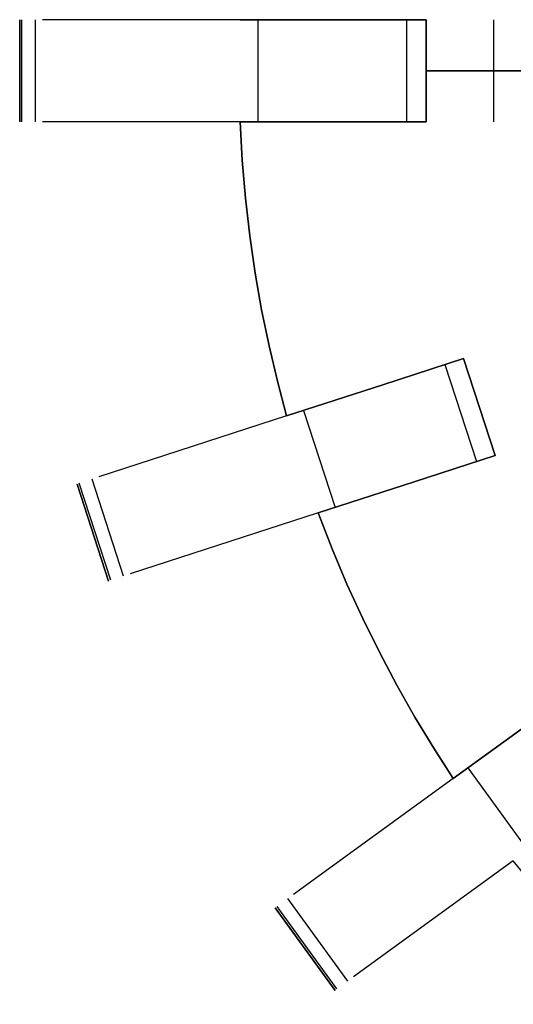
# Model space of a CAD drawing. Header units: millimetres. Extents: x 567 to 919, y 2269 to 2620.
# Tile 2 of 17: x 567 to 625, y 2335 to 2450. Entities that reach past the tile are written whole.
import ezdxf

# ---------------------------------------------------------------- set-up
doc = ezdxf.new("R2010")
doc.units = ezdxf.units.MM

msp = doc.modelspace()

# ---------------------------------------------------------------- linework, layer by layer
at = {"extrusion": (1, 0, 0)}
for points in [[(2450.36, -75.67), (2450.36, -148.86)], [(2450.36, -94), (2450.36, -106)], [(2450.36, -146), (2450.36, -158)], [(2450.36, -94), (2450.36, -84)], [(2450.36, -146), (2450.36, -106)], [(2450.36, -178), (2450.36, -158)], [(2450.36, -30.55), (2450.36, -79.02)], [(2450.36, -201.43), (2450.36, -302.98)], [(2444.36, -75.67), (2444.36, -148.86)], [(2444.36, -94), (2444.36, -84)], [(2444.36, -146), (2444.36, -106)], [(2444.36, -178), (2444.36, -158)], [(2438.36, -148.86), (2438.36, -75.67)], [(2438.36, -94), (2438.36, -106)], [(2438.36, -146), (2438.36, -158)], [(2438.36, -84), (2438.36, -94)], [(2438.36, -106), (2438.36, -146)], [(2438.36, -158), (2438.36, -178)], [(2438.36, -30.55), (2438.36, -79.02)], [(2438.36, -201.43), (2438.36, -302.98)], [(2412.05, -30.55), (2412.05, -79.02)], [(2412.05, -201.43), (2412.05, -302.98)], [(2410.51, -94), (2410.51, -84)], [(2410.51, -146), (2410.51, -106)], [(2410.51, -178), (2410.51, -158)], [(2404.81, -94), (2404.81, -84)], [(2404.81, -146), (2404.81, -106)], [(2404.81, -178), (2404.81, -158)], [(2403.75, -94), (2403.75, -106)], [(2403.75, -146), (2403.75, -158)], [(2399.1, -84), (2399.1, -94)], [(2399.1, -106), (2399.1, -146)], [(2399.1, -158), (2399.1, -178)], [(2395.74, -75.67), (2395.74, -148.86)], [(2392.34, -94), (2392.34, -106)], [(2392.34, -146), (2392.34, -158)], [(2390.04, -75.67), (2390.04, -148.86)], [(2384.33, -148.86), (2384.33, -75.67)], [(2361.12, -94), (2361.12, -106)], [(2361.12, -146), (2361.12, -158)], [(2345.89, -75.67), (2345.89, -148.86)], [(2341.03, -75.67), (2341.03, -148.86)], [(2336.18, -148.86), (2336.18, -75.67)]]:
    msp.add_lwpolyline(points, dxfattribs=at)
for points in [[(567.43, 2438.36), (567.43, 2450.36)], [(567.43, 2438.36), (567.43, 2450.36)], [(567.43, 2450.36), (567.43, 2438.36)], [(567.7, 2438.36), (567.7, 2450.36)], [(569.28, 2438.36), (569.28, 2450.36)], [(593.35, 2450.36), (570.12, 2450.36)], [(593.35, 2450.36), (605.23, 2450.36)], [(605.23, 2450.36), (593.35, 2450.36)], [(593.35, 2450.36), (605.23, 2450.36)], [(605.23, 2450.36), (593.35, 2450.36)], [(595.44, 2450.36), (595.44, 2438.36)], [(605.23, 2450.36), (615.23, 2450.36)], [(615.23, 2450.36), (605.23, 2450.36)], [(605.23, 2450.36), (615.23, 2450.36)], [(615.23, 2450.36), (605.23, 2450.36)], [(612.92, 2450.36), (612.92, 2438.36)], [(615.23, 2438.36), (615.23, 2450.36)], [(615.23, 2438.36), (615.23, 2450.36)], [(615.23, 2438.36), (615.23, 2450.36)], [(615.23, 2438.36), (615.23, 2450.36)], [(615.23, 2438.36), (615.23, 2450.36)], [(615.23, 2438.36), (615.23, 2450.36)], [(615.23, 2450.36), (615.23, 2438.36)], [(615.23, 2450.36), (615.23, 2438.36)], [(615.23, 2450.36), (615.23, 2438.36)], [(623.19, 2438.36), (623.19, 2450.36)], [(733.23, 2444.36), (615.23, 2444.36)], [(615.23, 2444.36), (668.23, 2444.36)], [(615.23, 2444.36), (668.23, 2444.36)], [(733.23, 2444.36), (615.23, 2444.36)], [(593.35, 2438.36), (570.12, 2438.36)], [(593.35, 2438.36), (593.6, 2433.83), (593.98, 2429.35), (594.49, 2424.92), (595.13, 2420.55), (595.89, 2416.24), (596.76, 2412.01), (597.74, 2407.84), (598.83, 2403.75)], [(593.35, 2438.36), (593.6, 2433.83), (593.98, 2429.35), (594.49, 2424.92), (595.13, 2420.55), (595.89, 2416.24), (596.76, 2412.01), (597.74, 2407.84), (598.83, 2403.75)], [(598.83, 2403.75), (597.74, 2407.84), (596.76, 2412.01), (595.89, 2416.24), (595.13, 2420.55), (594.49, 2424.92), (593.98, 2429.35), (593.6, 2433.83), (593.35, 2438.36)], [(593.35, 2438.36), (593.6, 2433.83), (593.98, 2429.35), (594.49, 2424.92), (595.13, 2420.55), (595.89, 2416.24), (596.76, 2412.01), (597.74, 2407.84), (598.83, 2403.75)], [(605.23, 2438.36), (593.35, 2438.36)], [(593.35, 2438.36), (605.23, 2438.36)], [(605.23, 2438.36), (593.35, 2438.36)], [(593.35, 2438.36), (605.23, 2438.36)], [(598.83, 2403.75), (597.74, 2407.84), (596.76, 2412.01), (595.89, 2416.24), (595.13, 2420.55), (594.49, 2424.92), (593.98, 2429.35), (593.6, 2433.83), (593.35, 2438.36)], [(598.83, 2403.75), (597.74, 2407.84), (596.76, 2412.01), (595.89, 2416.24), (595.13, 2420.55), (594.49, 2424.92), (593.98, 2429.35), (593.6, 2433.83), (593.35, 2438.36)], [(615.23, 2438.36), (605.23, 2438.36)], [(605.23, 2438.36), (615.23, 2438.36)], [(615.23, 2438.36), (605.23, 2438.36)], [(605.23, 2438.36), (615.23, 2438.36)], [(610.13, 2407.42), (619.64, 2410.51)], [(619.64, 2410.51), (610.13, 2407.42)], [(610.13, 2407.42), (619.64, 2410.51)], [(619.64, 2410.51), (610.13, 2407.42)], [(623.35, 2399.1), (619.64, 2410.51)], [(623.35, 2399.1), (619.64, 2410.51)], [(623.35, 2399.1), (619.64, 2410.51)], [(623.35, 2399.1), (619.64, 2410.51)], [(623.35, 2399.1), (619.64, 2410.51)], [(623.35, 2399.1), (619.64, 2410.51)], [(619.64, 2410.51), (623.35, 2399.1)], [(619.64, 2410.51), (623.35, 2399.1)], [(619.64, 2410.51), (623.35, 2399.1)], [(617.44, 2409.8), (621.15, 2398.39)], [(598.83, 2403.75), (610.13, 2407.42)], [(610.13, 2407.42), (598.83, 2403.75)], [(598.83, 2403.75), (610.13, 2407.42)], [(610.13, 2407.42), (598.83, 2403.75)], [(598.83, 2403.75), (576.73, 2396.57)], [(600.82, 2404.4), (604.53, 2392.99)], [(623.35, 2399.1), (613.84, 2396.01)], [(613.84, 2396.01), (623.35, 2399.1)], [(623.35, 2399.1), (613.84, 2396.01)], [(613.84, 2396.01), (623.35, 2399.1)], [(577.89, 2384.33), (574.18, 2395.74)], [(577.89, 2384.33), (574.18, 2395.74)], [(574.18, 2395.74), (577.89, 2384.33)], [(574.18, 2395.74), (577.89, 2384.33)], [(578.15, 2384.42), (574.44, 2395.83)], [(579.65, 2384.9), (575.94, 2396.32)], [(613.84, 2396.01), (602.54, 2392.34)], [(602.54, 2392.34), (613.84, 2396.01)], [(613.84, 2396.01), (602.54, 2392.34)], [(602.54, 2392.34), (613.84, 2396.01)], [(602.54, 2392.34), (580.44, 2385.16)], [(602.54, 2392.34), (604.18, 2388.11), (605.93, 2383.96), (607.78, 2379.91), (609.74, 2375.95), (611.79, 2372.09), (613.93, 2368.33), (616.15, 2364.67), (618.44, 2361.12)], [(602.54, 2392.34), (604.18, 2388.11), (605.93, 2383.96), (607.78, 2379.91), (609.74, 2375.95), (611.79, 2372.09), (613.93, 2368.33), (616.15, 2364.67), (618.44, 2361.12)], [(618.44, 2361.12), (616.15, 2364.67), (613.93, 2368.33), (611.79, 2372.09), (609.74, 2375.95), (607.78, 2379.91), (605.93, 2383.96), (604.18, 2388.11), (602.54, 2392.34)], [(602.54, 2392.34), (604.18, 2388.11), (605.93, 2383.96), (607.78, 2379.91), (609.74, 2375.95), (611.79, 2372.09), (613.93, 2368.33), (616.15, 2364.67), (618.44, 2361.12)], [(618.44, 2361.12), (616.15, 2364.67), (613.93, 2368.33), (611.79, 2372.09), (609.74, 2375.95), (607.78, 2379.91), (605.93, 2383.96), (604.18, 2388.11), (602.54, 2392.34)], [(618.44, 2361.12), (616.15, 2364.67), (613.93, 2368.33), (611.79, 2372.09), (609.74, 2375.95), (607.78, 2379.91), (605.93, 2383.96), (604.18, 2388.11), (602.54, 2392.34)], [(618.44, 2361.12), (628.06, 2368.1)], [(628.06, 2368.1), (618.44, 2361.12)], [(618.44, 2361.12), (628.06, 2368.1)], [(628.06, 2368.1), (618.44, 2361.12)], [(620.14, 2362.35), (627.19, 2352.64)], [(618.44, 2361.12), (599.65, 2347.46)], [(625.5, 2351.41), (606.7, 2337.76)], [(650.28, 2326.63), (646.99, 2329.3), (643.75, 2332.09), (640.55, 2335.01), (637.41, 2338.05), (634.33, 2341.21), (631.31, 2344.49), (628.37, 2347.89), (625.5, 2351.41)], [(606.03, 2337.27), (598.98, 2346.97)], [(604.53, 2336.18), (597.48, 2345.89)], [(604.53, 2336.18), (597.48, 2345.89)], [(597.48, 2345.89), (604.53, 2336.18)], [(597.48, 2345.89), (604.53, 2336.18)], [(604.75, 2336.34), (597.7, 2346.05)]]:
    msp.add_lwpolyline(points)
at = {"extrusion": (0, 1, 0)}
for points in [[(-567.43, -148.86), (-567.43, -149.03), (-567.44, -149.19), (-567.45, -149.36), (-567.47, -149.52), (-567.5, -149.69), (-567.53, -149.85), (-567.56, -150.01), (-567.6, -150.17), (-567.65, -150.33), (-567.7, -150.49)], [(-569.28, -71.78), (-569.15, -71.89), (-569.02, -72.01), (-568.9, -72.13), (-568.78, -72.25), (-568.67, -72.38), (-568.56, -72.51), (-568.45, -72.64), (-568.35, -72.78), (-568.25, -72.92), (-568.16, -73.07), (-568.07, -73.21), (-567.99, -73.36), (-567.92, -73.52), (-567.84, -73.67), (-567.78, -73.83), (-567.72, -73.99), (-567.66, -74.15), (-567.62, -74.32), (-567.57, -74.48), (-567.53, -74.65), (-567.5, -74.82), (-567.48, -74.99), (-567.46, -75.16), (-567.44, -75.33), (-567.43, -75.5), (-567.43, -75.67)], [(-567.7, -150.49), (-623.19, -311.63)], [(-656.55, -1.11), (-569.28, -71.78)], [(-615.23, -84), (-660.59, -38.64)], [(-643.06, -308.96), (-615.23, -178)], [(-623.19, -311.63), (-623.24, -311.79), (-623.31, -311.95), (-623.38, -312.11), (-623.45, -312.26), (-623.53, -312.41), (-623.62, -312.56), (-623.71, -312.71), (-623.81, -312.85), (-623.91, -312.99), (-624.01, -313.13), (-624.12, -313.26), (-624.24, -313.39), (-624.36, -313.51), (-624.48, -313.63), (-624.61, -313.75), (-624.74, -313.86), (-624.87, -313.97), (-625.01, -314.07), (-625.15, -314.17), (-625.3, -314.26), (-625.45, -314.35), (-625.6, -314.43), (-625.75, -314.51), (-625.91, -314.58), (-626.07, -314.65), (-626.23, -314.71), (-626.39, -314.76), (-626.55, -314.81), (-626.72, -314.86), (-626.89, -314.89), (-627.06, -314.93), (-627.23, -314.95), (-627.4, -314.97), (-627.57, -314.99), (-627.74, -315), (-627.91, -315)], [(-567.43, -148.86), (-567.43, -149.03), (-567.44, -149.19), (-567.45, -149.36), (-567.47, -149.52), (-567.5, -149.69), (-567.53, -149.85), (-567.56, -150.01), (-567.6, -150.17), (-567.65, -150.33), (-567.7, -150.49)], [(-569.28, -71.78), (-569.15, -71.89), (-569.02, -72.01), (-568.9, -72.13), (-568.78, -72.25), (-568.67, -72.38), (-568.56, -72.51), (-568.45, -72.64), (-568.35, -72.78), (-568.25, -72.92), (-568.16, -73.07), (-568.07, -73.21), (-567.99, -73.36), (-567.92, -73.52), (-567.84, -73.67), (-567.78, -73.83), (-567.72, -73.99), (-567.66, -74.15), (-567.62, -74.32), (-567.57, -74.48), (-567.53, -74.65), (-567.5, -74.82), (-567.48, -74.99), (-567.46, -75.16), (-567.44, -75.33), (-567.43, -75.5), (-567.43, -75.67)], [(-567.7, -150.49), (-623.19, -311.63)], [(-656.55, -1.11), (-569.28, -71.78)], [(-615.23, -84), (-660.59, -38.64)], [(-643.06, -308.96), (-615.23, -178)], [(-623.19, -311.63), (-623.24, -311.79), (-623.31, -311.95), (-623.38, -312.11), (-623.45, -312.26), (-623.53, -312.41), (-623.62, -312.56), (-623.71, -312.71), (-623.81, -312.85), (-623.91, -312.99), (-624.01, -313.13), (-624.12, -313.26), (-624.24, -313.39), (-624.36, -313.51), (-624.48, -313.63), (-624.61, -313.75), (-624.74, -313.86), (-624.87, -313.97), (-625.01, -314.07), (-625.15, -314.17), (-625.3, -314.26), (-625.45, -314.35), (-625.6, -314.43), (-625.75, -314.51), (-625.91, -314.58), (-626.07, -314.65), (-626.23, -314.71), (-626.39, -314.76), (-626.55, -314.81), (-626.72, -314.86), (-626.89, -314.89), (-627.06, -314.93), (-627.23, -314.95), (-627.4, -314.97), (-627.57, -314.99), (-627.74, -315), (-627.91, -315)], [(-567.7, -150.49), (-567.65, -150.33), (-567.6, -150.17), (-567.56, -150.01), (-567.53, -149.85), (-567.5, -149.69), (-567.47, -149.52), (-567.45, -149.36), (-567.44, -149.19), (-567.43, -149.03), (-567.43, -148.86)], [(-567.43, -75.67), (-567.43, -75.5), (-567.44, -75.33), (-567.46, -75.16), (-567.48, -74.99), (-567.5, -74.82), (-567.53, -74.65), (-567.57, -74.48), (-567.62, -74.32), (-567.66, -74.15), (-567.72, -73.99), (-567.78, -73.83), (-567.84, -73.67), (-567.92, -73.52), (-567.99, -73.36), (-568.07, -73.21), (-568.16, -73.07), (-568.25, -72.92), (-568.35, -72.78), (-568.45, -72.64), (-568.56, -72.51), (-568.67, -72.38), (-568.78, -72.25), (-568.9, -72.13), (-569.02, -72.01), (-569.15, -71.89), (-569.28, -71.78)], [(-623.19, -311.63), (-567.7, -150.49)], [(-569.28, -71.78), (-656.55, -1.11)], [(-660.59, -38.64), (-615.23, -84)], [(-615.23, -178), (-643.06, -308.96)], [(-627.91, -315), (-627.74, -315), (-627.57, -314.99), (-627.4, -314.97), (-627.23, -314.95), (-627.06, -314.93), (-626.89, -314.89), (-626.72, -314.86), (-626.55, -314.81), (-626.39, -314.76), (-626.23, -314.71), (-626.07, -314.65), (-625.91, -314.58), (-625.75, -314.51), (-625.6, -314.43), (-625.45, -314.35), (-625.3, -314.26), (-625.15, -314.17), (-625.01, -314.07), (-624.87, -313.97), (-624.74, -313.86), (-624.61, -313.75), (-624.48, -313.63), (-624.36, -313.51), (-624.24, -313.39), (-624.12, -313.26), (-624.01, -313.13), (-623.91, -312.99), (-623.81, -312.85), (-623.71, -312.71), (-623.62, -312.56), (-623.53, -312.41), (-623.45, -312.26), (-623.38, -312.11), (-623.31, -311.95), (-623.24, -311.79), (-623.19, -311.63)]]:
    msp.add_lwpolyline(points, dxfattribs=at)
at = {"extrusion": (-0.150585, 0.975835, -0.158335)}
for points in [[(-980.01, 279.3), (-1024.79, 325.24)], [(-980.98, 278.36), (-1025.75, 324.31)], [(-1026.71, 323.37), (-981.94, 277.42)]]:
    msp.add_lwpolyline(points, dxfattribs=at)
at = {"extrusion": (-0.182849, 0.970735, -0.155688)}
for points in [[(-1096.12, 350.67), (-1009.56, 279.12)], [(-1096.88, 349.74), (-1010.33, 278.2)], [(-1011.09, 277.27), (-1097.65, 348.81)]]:
    msp.add_lwpolyline(points, dxfattribs=at)
at = {"extrusion": (-0.01273, 0.997934, 0.062974)}
for points in [[(-676.92, -460.16), (-650.34, -328.94)], [(-678.7, -459.8), (-652.12, -328.58)], [(-653.9, -328.22), (-680.48, -459.44)]]:
    msp.add_lwpolyline(points, dxfattribs=at)
at = {"extrusion": (-0.03131, 0.994926, 0.09561)}
for points in [[(-649.51, -377.02), (-702.79, -538.9)], [(-651.19, -376.47), (-704.47, -538.35)], [(-706.14, -537.8), (-652.86, -375.92)]]:
    msp.add_lwpolyline(points, dxfattribs=at)
at = {"extrusion": (-0.32285, 0.889572, -0.323156)}
for points in [[(-1447.59, 653.65), (-1363.72, 578.97)], [(-1449.25, 651.78), (-1365.38, 577.11)], [(-1367.04, 575.24), (-1450.91, 649.92)]]:
    msp.add_lwpolyline(points, dxfattribs=at)
at = {"extrusion": (-0.309017, 0.951057, -2.89213e-13)}
msp.add_lwpolyline([(-1288.26, -71.78), (-1288.12, -71.89), (-1288, -72.01), (-1287.87, -72.13), (-1287.75, -72.25), (-1287.64, -72.38), (-1287.53, -72.51), (-1287.42, -72.64), (-1287.32, -72.78), (-1287.23, -72.92), (-1287.13, -73.07), (-1287.05, -73.21), (-1286.97, -73.36), (-1286.89, -73.52), (-1286.82, -73.67), (-1286.75, -73.83), (-1286.69, -73.99), (-1286.64, -74.15), (-1286.59, -74.32), (-1286.55, -74.48), (-1286.51, -74.65), (-1286.48, -74.82), (-1286.45, -74.99), (-1286.43, -75.16), (-1286.41, -75.33), (-1286.41, -75.5), (-1286.4, -75.67)], dxfattribs=at)
at = {"extrusion": (-0.309017, 0.951057, 5.64888e-14)}
msp.add_lwpolyline([(-1286.4, -148.86), (-1286.41, -149.03), (-1286.41, -149.19), (-1286.43, -149.36), (-1286.45, -149.52), (-1286.47, -149.69), (-1286.5, -149.85), (-1286.54, -150.01), (-1286.58, -150.17), (-1286.62, -150.33), (-1286.67, -150.49)], dxfattribs=at)
at = {"extrusion": (-0.309017, 0.951057, 2.35214e-13)}
msp.add_lwpolyline([(-1288.26, -71.78), (-1288.12, -71.89), (-1288, -72.01), (-1287.87, -72.13), (-1287.75, -72.25), (-1287.64, -72.38), (-1287.53, -72.51), (-1287.42, -72.64), (-1287.32, -72.78), (-1287.23, -72.92), (-1287.13, -73.07), (-1287.05, -73.21), (-1286.97, -73.36), (-1286.89, -73.52), (-1286.82, -73.67), (-1286.75, -73.83), (-1286.69, -73.99), (-1286.64, -74.15), (-1286.59, -74.32), (-1286.55, -74.48), (-1286.51, -74.65), (-1286.48, -74.82), (-1286.45, -74.99), (-1286.43, -75.16), (-1286.41, -75.33), (-1286.41, -75.5), (-1286.4, -75.67)], dxfattribs=at)
at = {"extrusion": (-0.309017, 0.951057, 3.5782e-14)}
msp.add_lwpolyline([(-1286.4, -148.86), (-1286.41, -149.03), (-1286.41, -149.19), (-1286.43, -149.36), (-1286.45, -149.52), (-1286.47, -149.69), (-1286.5, -149.85), (-1286.54, -150.01), (-1286.58, -150.17), (-1286.62, -150.33), (-1286.67, -150.49)], dxfattribs=at)
at = {"extrusion": (-0.309017, 0.951057, -8.49697e-14)}
msp.add_lwpolyline([(-1286.4, -75.67), (-1286.41, -75.5), (-1286.41, -75.33), (-1286.43, -75.16), (-1286.45, -74.99), (-1286.48, -74.82), (-1286.51, -74.65), (-1286.55, -74.48), (-1286.59, -74.32), (-1286.64, -74.15), (-1286.69, -73.99), (-1286.75, -73.83), (-1286.82, -73.67), (-1286.89, -73.52), (-1286.97, -73.36), (-1287.05, -73.21), (-1287.13, -73.07), (-1287.23, -72.92), (-1287.32, -72.78), (-1287.42, -72.64), (-1287.53, -72.51), (-1287.64, -72.38), (-1287.75, -72.25), (-1287.87, -72.13), (-1288, -72.01), (-1288.12, -71.89), (-1288.26, -71.78)], dxfattribs=at)
at = {"extrusion": (-0.309017, 0.951057, -1.8427e-13)}
msp.add_lwpolyline([(-1286.67, -150.49), (-1286.62, -150.33), (-1286.58, -150.17), (-1286.54, -150.01), (-1286.5, -149.85), (-1286.47, -149.69), (-1286.45, -149.52), (-1286.43, -149.36), (-1286.41, -149.19), (-1286.41, -149.03), (-1286.4, -148.86)], dxfattribs=at)
at = {"extrusion": (-0.051352, 0.981519, 0.184345)}
for points in [[(-719.46, -574.04), (-765.99, -737.99)], [(-722.72, -573.12), (-769.26, -737.07)], [(-772.52, -736.14), (-725.99, -572.19)]]:
    msp.add_lwpolyline(points, dxfattribs=at)
at = {"extrusion": (-0.587785, 0.809017, 1.19877e-13)}
msp.add_lwpolyline([(-1864.1, -71.78), (-1863.97, -71.89), (-1863.84, -72.01), (-1863.72, -72.13), (-1863.6, -72.25), (-1863.48, -72.38), (-1863.37, -72.51), (-1863.27, -72.64), (-1863.17, -72.78), (-1863.07, -72.92), (-1862.98, -73.07), (-1862.89, -73.21), (-1862.81, -73.36), (-1862.73, -73.52), (-1862.66, -73.67), (-1862.6, -73.83), (-1862.54, -73.99), (-1862.48, -74.15), (-1862.43, -74.32), (-1862.39, -74.48), (-1862.35, -74.65), (-1862.32, -74.82), (-1862.29, -74.99), (-1862.27, -75.16), (-1862.26, -75.33), (-1862.25, -75.5), (-1862.25, -75.67)], dxfattribs=at)
at = {"extrusion": (-0.587785, 0.809017, -2.01189e-13)}
msp.add_lwpolyline([(-1862.25, -148.86), (-1862.25, -149.03), (-1862.26, -149.19), (-1862.27, -149.36), (-1862.29, -149.52), (-1862.31, -149.69), (-1862.34, -149.85), (-1862.38, -150.01), (-1862.42, -150.17), (-1862.47, -150.33), (-1862.52, -150.49)], dxfattribs=at)
at = {"extrusion": (-0.587785, 0.809017, -1.50872e-13)}
msp.add_lwpolyline([(-1864.1, -71.78), (-1863.97, -71.89), (-1863.84, -72.01), (-1863.72, -72.13), (-1863.6, -72.25), (-1863.48, -72.38), (-1863.37, -72.51), (-1863.27, -72.64), (-1863.17, -72.78), (-1863.07, -72.92), (-1862.98, -73.07), (-1862.89, -73.21), (-1862.81, -73.36), (-1862.73, -73.52), (-1862.66, -73.67), (-1862.6, -73.83), (-1862.54, -73.99), (-1862.48, -74.15), (-1862.43, -74.32), (-1862.39, -74.48), (-1862.35, -74.65), (-1862.32, -74.82), (-1862.29, -74.99), (-1862.27, -75.16), (-1862.26, -75.33), (-1862.25, -75.5), (-1862.25, -75.67)], dxfattribs=at)
at = {"extrusion": (-0.587785, 0.809017, 4.84105e-13)}
msp.add_lwpolyline([(-1862.25, -148.86), (-1862.25, -149.03), (-1862.26, -149.19), (-1862.27, -149.36), (-1862.29, -149.52), (-1862.31, -149.69), (-1862.34, -149.85), (-1862.38, -150.01), (-1862.42, -150.17), (-1862.47, -150.33), (-1862.52, -150.49)], dxfattribs=at)
at = {"extrusion": (-0.587785, 0.809017, 5.01088e-13)}
msp.add_lwpolyline([(-1862.25, -75.67), (-1862.25, -75.5), (-1862.26, -75.33), (-1862.27, -75.16), (-1862.29, -74.99), (-1862.32, -74.82), (-1862.35, -74.65), (-1862.39, -74.48), (-1862.43, -74.32), (-1862.48, -74.15), (-1862.54, -73.99), (-1862.6, -73.83), (-1862.66, -73.67), (-1862.73, -73.52), (-1862.81, -73.36), (-1862.89, -73.21), (-1862.98, -73.07), (-1863.07, -72.92), (-1863.17, -72.78), (-1863.27, -72.64), (-1863.37, -72.51), (-1863.48, -72.38), (-1863.6, -72.25), (-1863.72, -72.13), (-1863.84, -72.01), (-1863.97, -71.89), (-1864.1, -71.78)], dxfattribs=at)
at = {"extrusion": (-0.587785, 0.809017, 3.01677e-13)}
msp.add_lwpolyline([(-1862.52, -150.49), (-1862.47, -150.33), (-1862.42, -150.17), (-1862.38, -150.01), (-1862.34, -149.85), (-1862.31, -149.69), (-1862.29, -149.52), (-1862.27, -149.36), (-1862.26, -149.19), (-1862.25, -149.03), (-1862.25, -148.86)], dxfattribs=at)

doc.saveas('drawing.dxf')
